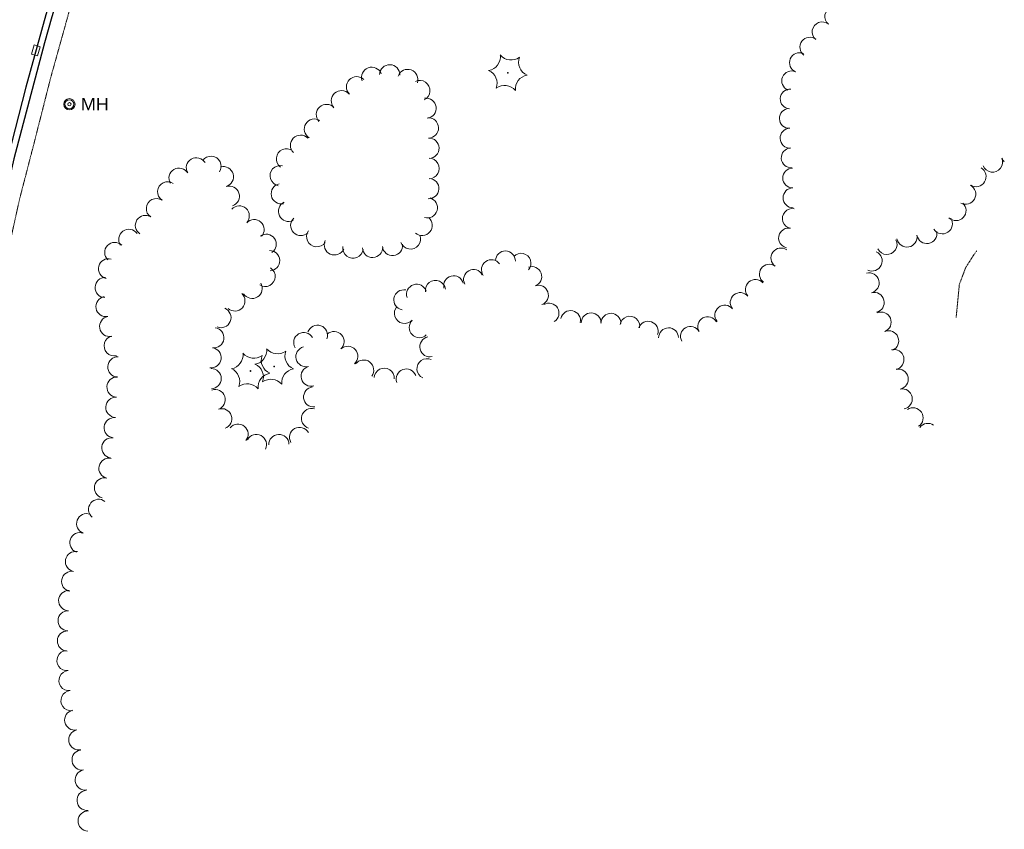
# Model space of a CAD drawing. Extents: x 386588 to 390135, y 96998 to 113606.
# Tile 43 of 92: x 387906 to 388293, y 101202 to 101521. Entities that reach past the tile are written whole.
import ezdxf
from ezdxf.enums import TextEntityAlignment as Align

# ---------------------------------------------------------------- set-up
doc = ezdxf.new("R2010")
doc.units = 0
doc.header["$MEASUREMENT"] = 0
doc.linetypes.add('Wisdot5', pattern=[0.1, 0.05, -0.05])
doc.linetypes.add('Wisdot6', pattern=[0.375, 0.125, -0.0625, 0.03125, -0.0625, 0.03125, -0.0625])
for name, color, linetype, lineweight in [('E_DRN', 40, 'Continuous', 15), ('E_LAND_Vegetation', 3, 'Continuous', 15), ('E_PATH_Sidewalk', 2, 'Wisdot5', 15), ('E_RDWY', 21, 'Continuous', 25), ('E_UTL_MH', 30, 'Continuous', 15), ('E_WTR', 4, 'Wisdot6', 15)]:
    doc.layers.add(name, color=color, linetype=linetype, lineweight=lineweight)
doc.styles.add('Style-dot_font5', font='dot_font5.shx')

# ---------------------------------------------------------------- blocks, each defined once
blk = doc.blocks.new('INLET')
at = {"layer": 'E_DRN', "flags": 128}
blk.add_lwpolyline([(-7.5, 10), (7.5, 10), (7.5, 0), (-7.5, 0)], close=True, dxfattribs=at)
blk = doc.blocks.new('MH')
at = {"layer": 'E_UTL_MH'}
for radius in [5, 4, 1.5]:
    blk.add_circle((0, 0), radius, dxfattribs=at)
at = {"layer": 'E_UTL_MH', "style": 'Style-dot_font5', "width": 1.111111}
blk.add_text('MH', height=10.8, dxfattribs=at).set_placement((10, 0), align=Align.MIDDLE_LEFT)
blk = doc.blocks.new('CTRE')
at = {"layer": 'E_LAND_Vegetation'}
blk.add_circle((0, 0), 0.223, dxfattribs=at)
for centre, start, end in [((-11.97, 8.96), 280.2067, 5.9716), ((1.81, 14.92), 220.2113, 305.9762), ((13.83, 5.89), 160.2113, 245.9762), ((-13.83, -5.9), 340.2113, 65.9762), ((-1.81, -14.93), 40.2113, 125.9762)]:
    blk.add_arc(centre, 7.87, start, end, dxfattribs=at)
at = {"layer": 'E_LAND_Vegetation', "extrusion": (0, 0, -1)}
blk.add_arc((-12.03, -9.04), 7.87, 354.0728, 79.7489, dxfattribs=at)

msp = doc.modelspace()

# ---------------------------------------------------------------- linework, layer by layer
at = {"layer": 'E_LAND_Vegetation'}
for centre, radius, start, end in [((388226.39, 101521.83), 3.91, 50.2622, 230.2622), ((388221.4, 101515.82), 3.91, 50.2622, 230.2622), ((388216.6, 101509.79), 3.91, 53.3336, 233.3336), ((388212.49, 101503.7), 3.91, 66.9611, 246.9611), ((388051.25, 101498.88), 4.01, 358.0226, 178.0226), ((388038.23, 101494.18), 4.01, 45.0647, 225.0647), ((388044.18, 101497.93), 4.01, 20.5185, 200.5185), ((388058.37, 101497.06), 4.01, 340.1715, 160.1715), ((388209.43, 101496.52), 3.91, 66.9611, 246.9611), ((388063.08, 101492.7), 4.01, 295.4829, 115.4829), ((388032.28, 101488.69), 4.01, 42.5267, 222.5267), ((388208.84, 101489.4), 3.91, 86.967, 266.967), ((388026.38, 101483.28), 4.01, 42.5267, 222.5267), ((388065.51, 101485.77), 4.01, 277.8956, 97.8956), ((388208.51, 101481.77), 3.91, 92.042, 272.042), ((388021.63, 101477.56), 4.01, 57.9974, 237.9974), ((388066.47, 101478.03), 4.01, 271.5665, 91.5665), ((388016.21, 101471.18), 4.01, 45.7498, 225.7498), ((388208.8, 101473.96), 3.91, 92.042, 272.042), ((388066.69, 101470.02), 4.01, 271.5665, 91.5665), ((388010.66, 101465.84), 4.01, 53.626, 233.626), ((388209.24, 101466.24), 3.91, 94.549, 274.549), ((387975.19, 101462.33), 3.97, 30.792, 210.792), ((387980.97, 101462.95), 3.97, 326.2272, 146.2272), ((388066.76, 101462.05), 4.01, 270.3178, 90.3178), ((388288.47, 101464.62), 3.98, 201.9003, 21.9003), ((388295.85, 101467.59), 3.98, 201.9003, 226.0791), ((387968.37, 101458.26), 3.97, 30.792, 210.792), ((387985.83, 101458.84), 3.97, 285.8826, 105.8826), ((388008.18, 101459.22), 4.01, 77.8575, 257.8575), ((388209.83, 101458.34), 3.91, 90.8179, 270.8179), ((388281.92, 101458.87), 3.98, 238.9166, 58.9166), ((387963.9, 101452.87), 3.97, 56.0078, 236.0078), ((388008.63, 101452.14), 4.01, 101.5012, 281.5012), ((388066.63, 101454.16), 4.01, 266.8542, 86.8542), ((387988.15, 101451.16), 3.97, 288.3932, 108.3932), ((388209.95, 101450.53), 3.91, 90.8179, 270.8179), ((388277.87, 101451.96), 3.98, 240.8774, 60.8774), ((387959.46, 101446.29), 3.97, 56.0078, 236.0078), ((388011.49, 101445.21), 4.01, 115.8203, 295.8203), ((388066.04, 101446.6), 4.01, 254.1733, 74.1733), ((388274.06, 101445.55), 3.98, 226.4486, 46.4486), ((387992.05, 101443.41), 3.97, 317.5782, 137.5782), ((388209.69, 101442.37), 3.91, 79.0008, 259.0008), ((387955.14, 101439.66), 3.97, 57.0558, 237.0558), ((387997.91, 101438.05), 3.97, 317.5782, 137.5782), ((388016.29, 101439.65), 4.01, 134.2178, 314.2178), ((388064.01, 101439.71), 4.01, 229.694, 49.694), ((388268.69, 101440.33), 3.98, 213.0595, 33.0595), ((387948.59, 101434.16), 3.97, 35.116, 215.116), ((388002.65, 101432.25), 3.97, 305.0038, 125.0038), ((388022.55, 101435.28), 4.01, 145.45, 325.45), ((388208.2, 101434.71), 3.91, 79.0008, 259.0008), ((388262.61, 101436.52), 3.98, 190.1424, 10.1424), ((387943.08, 101429.01), 3.97, 46.4486, 226.4486), ((388029.52, 101432.05), 4.01, 155.43, 335.43), ((388059.41, 101434.37), 4.01, 201.0896, 21.0896), ((388246.9, 101432.19), 3.98, 206.707, 26.707), ((388254.78, 101435.12), 3.98, 190.1424, 10.1424), ((388004.05, 101425.81), 3.97, 271.6852, 91.6852), ((388036.85, 101430.79), 4.01, 172.0708, 352.0708), ((388044.52, 101431.02), 4.01, 182.2091, 2.2091), ((388052.36, 101431.8), 4.01, 186.0769, 6.0769), ((388096.79, 101425.71), 3.91, 358.5523, 178.5523), ((388102.95, 101424.81), 3.91, 317.7655, 137.7655), ((388205.19, 101426.86), 3.91, 54.5402, 234.5402), ((388241.05, 101425.7), 3.98, 245.0683, 65.0683), ((387940.67, 101422.61), 3.97, 75.4632, 255.4632), ((388091.29, 101422.28), 3.91, 35.2814, 215.2814), ((388002.25, 101419.58), 3.97, 237.1094, 57.1094), ((388084.25, 101418.41), 3.91, 28.0957, 208.0957), ((388107.15, 101419.56), 3.91, 289.852, 109.852), ((388200.66, 101420.49), 3.91, 54.5402, 234.5402), ((388239.89, 101417.03), 3.98, 284.443, 104.443), ((387939.3, 101415.23), 3.97, 87.8734, 267.8734), ((387997.13, 101414.88), 3.97, 211.8239, 31.8239), ((388069.25, 101414.08), 3.97, 7.1399, 187.1399), ((388076.41, 101415.96), 3.91, 14.1719, 194.1719), ((388195.13, 101414.46), 3.91, 41.067, 221.067), ((388056.85, 101410.36), 3.97, 79.3123, 259.3123), ((388061.85, 101412.56), 3.97, 18.0648, 198.0648), ((388109.8, 101412.21), 3.91, 289.852, 109.852), ((388189.18, 101409.32), 3.91, 39.3041, 219.3041), ((388241.87, 101409.33), 3.98, 284.443, 104.443), ((387939.62, 101407.74), 3.97, 100.4557, 280.4557), ((387990.35, 101409.93), 3.97, 227.8249, 47.8249), ((388113.96, 101405.19), 3.91, 300.9707, 120.9707), ((387984.85, 101403.39), 3.97, 247.6577, 67.6577), ((388057.09, 101405.07), 3.97, 138.4141, 318.4141), ((388122.44, 101402.24), 3.91, 347.9971, 167.9971), ((388130.51, 101401.33), 3.91, 358.9188, 178.9188), ((388183.13, 101404.37), 3.91, 39.3041, 219.3041), ((388244.59, 101401.62), 3.98, 292.0582, 112.0582), ((387941.07, 101399.93), 3.97, 100.4557, 280.4557), ((388062.91, 101399.47), 3.97, 134.0707, 314.0707), ((388138.31, 101401.18), 3.91, 358.9188, 178.9188), ((388145.75, 101400.01), 3.91, 350.0764, 170.0764), ((388152.96, 101398.04), 3.91, 340.5333, 160.5333), ((388176.42, 101399.85), 3.91, 29.4904, 209.4904), ((387982.08, 101395.5), 3.97, 262.0253, 82.0253), ((388017.44, 101393.57), 3.97, 30.3449, 210.3449), ((388022.84, 101396.44), 3.97, 340.4164, 160.4164), ((388029.39, 101393.97), 3.97, 312.7008, 132.7008), ((388160.99, 101395.47), 3.91, 1.1795, 181.1795), ((388169.62, 101396), 3.91, 29.4904, 209.4904), ((388247.57, 101394.25), 3.98, 292.0582, 112.0582), ((387942.85, 101392.28), 3.97, 103.1541, 283.1541), ((388067.09, 101391.9), 3.97, 102.9319, 282.9319), ((387980.97, 101387.63), 3.97, 262.0253, 82.0253), ((388018.31, 101388.03), 3.97, 104.9893, 284.9893), ((388034.77, 101388.13), 3.97, 312.7008, 132.7008), ((388249.62, 101386.9), 3.98, 282.6917, 102.6917), ((387944.31, 101384.01), 3.97, 87.7349, 267.7349), ((388041.01, 101382.75), 3.97, 322.6458, 142.6458), ((388065.92, 101383.26), 3.97, 65.1125, 245.1125), ((387981.02, 101379.4), 3.97, 270.9178, 90.9178), ((388020.37, 101380.35), 3.97, 104.9893, 284.9893), ((388049.09, 101379.55), 3.97, 356.8334, 176.8334), ((388057.75, 101379.22), 3.97, 19.84, 199.84), ((388251.34, 101379.19), 3.98, 281.2272, 101.2272), ((387943.96, 101376.04), 3.97, 86.5978, 266.5978), ((387982.6, 101371.12), 3.97, 288.9979, 108.9979), ((388021.34, 101372.18), 3.97, 95.9859, 275.9859), ((388252.89, 101371.39), 3.98, 281.2272, 101.2272), ((387943.49, 101368.11), 3.97, 86.5978, 266.5978), ((387985.18, 101363.61), 3.97, 288.9979, 108.9979), ((388020.49, 101363.71), 3.97, 73.2967, 253.2967), ((388257.17, 101363.93), 3.98, 303.8729, 123.8729), ((387942.86, 101360.09), 3.97, 83.5322, 263.5322), ((387991.58, 101357.52), 3.97, 320.9521, 140.9521), ((388015.81, 101356.25), 3.97, 29.4447, 209.4447), ((388263.02, 101357.82), 3.98, 55.0798, 143.0937), ((387941.91, 101352.17), 3.97, 82.5614, 262.5614), ((387998.82, 101353.47), 3.97, 332.5253, 152.5253), ((388007.66, 101353.46), 3.97, 2.2477, 182.2477), ((387940.78, 101344.13), 3.97, 77.1411, 257.1411), ((387939.01, 101336.39), 3.97, 77.1411, 257.1411), ((387936.73, 101327.96), 3.97, 50.9468, 230.9468), ((387932.03, 101322.32), 3.97, 70.1455, 250.1455), ((387929.33, 101314.85), 3.97, 70.1455, 250.1455), ((387927.61, 101307.42), 3.97, 79.1493, 259.1493), ((387926.12, 101299.61), 3.97, 79.1493, 259.1493), ((387924.96, 101292.06), 3.97, 88.1354, 268.1354), ((387924.71, 101284.12), 3.97, 88.1354, 268.1354), ((387924.45, 101276.18), 3.97, 88.1354, 268.1354), ((387924.29, 101268.49), 3.97, 95.7157, 275.7157), ((387925.08, 101260.59), 3.97, 95.7157, 275.7157), ((387925.87, 101252.68), 3.97, 95.7157, 275.7157), ((387927.33, 101245.07), 3.97, 101.6016, 281.6016), ((387928.93, 101237.29), 3.97, 101.6016, 281.6016), ((387930.23, 101229.36), 3.97, 98.661, 278.661), ((387931.43, 101221.5), 3.97, 98.661, 278.661), ((387932.18, 101213.48), 3.97, 95.2621, 275.2621), ((387932.6, 101205.34), 3.97, 88.4187, 268.4187)]:
    msp.add_arc(centre, radius, start, end, dxfattribs=at)
at = {"layer": 'E_PATH_Sidewalk', "flags": 128}
msp.add_lwpolyline([(387998.12, 101706.53), (387996.54, 101705.49), (387995.11, 101703.58), (387980.46, 101670.58), (387966.09, 101638.25), (387955.66, 101612.14), (387941.89, 101575.28), (387933.96, 101552.13), (387925.12, 101523.78), (387917.82, 101497.62), (387911.71, 101473.55), (387905.7, 101450.32), (387899.65, 101423.23), (387895.16, 101398.1), (387891.61, 101374.45), (387888.01, 101347.19), (387884.44, 101315.86), (387881.84, 101287.04), (387880.35, 101258.46), (387879.44, 101232.62), (387879.12, 101204.11), (387879.47, 101178.17), (387880.48, 101159.54)], dxfattribs=at)
at = {"layer": 'E_RDWY', "flags": 128}
for points in [[(388100.06, 101958.97), (388087.36, 101930.7), (388073.94, 101900.8), (388060.81, 101871.49), (388045.99, 101838.48), (388030.88, 101804.74), (388018.39, 101777.01), (388003.32, 101743.36), (387987.18, 101707.19), (387971.59, 101672.53), (387956.83, 101638.56), (387945, 101608.96), (387934.22, 101579.67), (387925.55, 101553.5), (387915.89, 101522.5), (387908.08, 101494.1), (387900.98, 101466.43)], [(387990.14, 101707.68), (387989.46, 101706.17), (387973.88, 101671.52), (387959.14, 101637.6), (387947.33, 101608.07), (387936.58, 101578.85), (387927.93, 101552.73), (387918.29, 101521.79), (387915.46, 101511.49)], [(387915.46, 101511.49), (387903.41, 101465.84), (387896.6, 101436.24), (387891.15, 101409.21), (387887.84, 101390.13), (387883.84, 101363.4), (387880.3, 101336.4), (387877.14, 101303.81), (387874.89, 101273.12), (387873.57, 101243.69), (387873.08, 101215.07), (387873.17, 101191.1), (387873.9, 101164.8), (387874.23, 101159.17)]]:
    msp.add_lwpolyline(points, dxfattribs=at)
at = {"layer": 'E_WTR', "flags": 128}
for points in [[(388275.36, 101415.95), (388275.41, 101416.48), (388277.91, 101423.07), (388281, 101427.98), (388282.23, 101429.65)], [(388274.14, 101403.5), (388274.45, 101406.56), (388275.36, 101415.95)]]:
    msp.add_lwpolyline(points, dxfattribs=at)

# ---------------------------------------------------------------- block references
at = {"layer": 'E_DRN', "xscale": 0.25, "yscale": 0.25, "zscale": 0.25, "rotation": 73.83472117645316}
msp.add_blockref('INLET', (387913.24, 101508.16), dxfattribs=at)
at = {"layer": 'E_LAND_Vegetation', "xscale": 0.7108526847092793, "yscale": 0.7108526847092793, "zscale": 0.7108526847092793}
for p in [(388097.75, 101499.73), (388005.81, 101384.16), (387996.5, 101382.4)]:
    msp.add_blockref('CTRE', p, dxfattribs=at)
at = {"layer": 'E_UTL_MH', "xscale": 0.4444444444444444, "yscale": 0.4444444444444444, "zscale": 0.4444444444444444}
msp.add_blockref('MH', (387925.25, 101487.35), dxfattribs=at)

doc.saveas('drawing.dxf')
